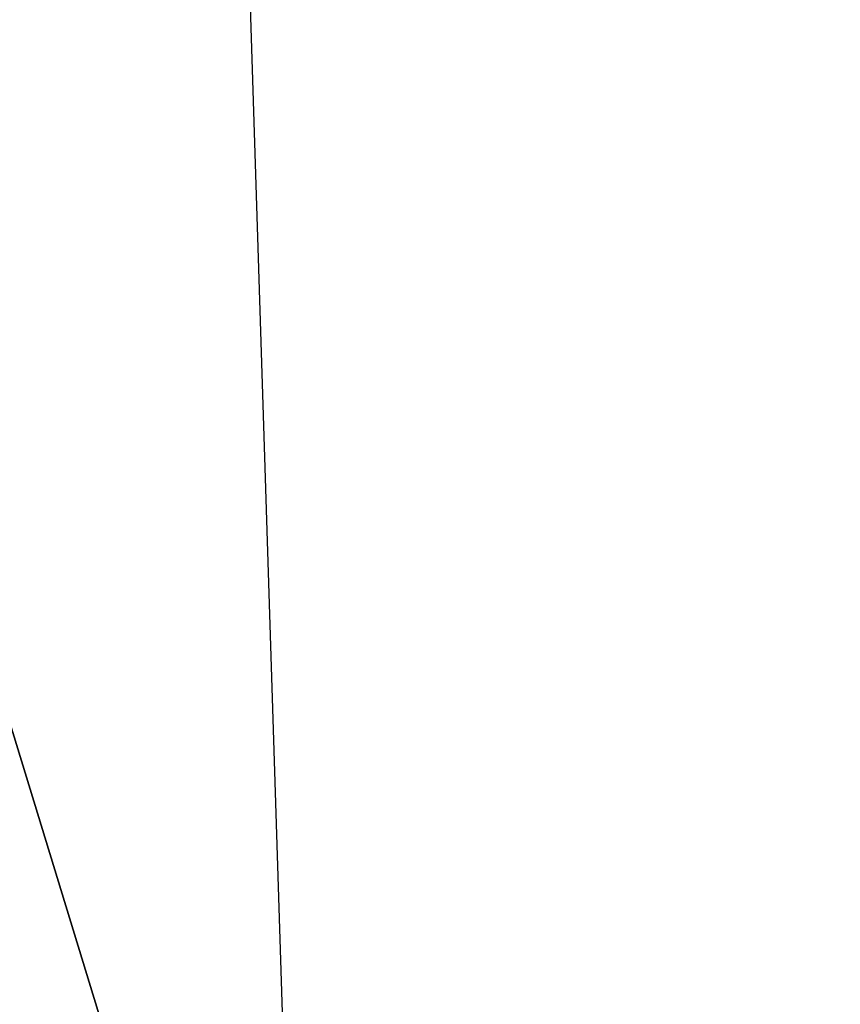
# Model space of a CAD drawing. Header units: millimetres. Extents: x -25 to 235, y -115 to 136.
# Tile 163 of 256: x 2.59049 to 2.59777, y 106.42753 to 106.43627. Entities that reach past the tile are written whole.
import ezdxf

# ---------------------------------------------------------------- set-up
doc = ezdxf.new("R2010")
doc.units = ezdxf.units.MM
doc.header["$LTSCALE"] = 81.481481
for name, color, linetype in [('205', 7, 'CONTINUOUS'), ('206', 7, 'CONTINUOUS'), ('207', 7, 'CONTINUOUS'), ('214', 7, 'CONTINUOUS'), ('223', 7, 'CONTINUOUS'), ('225', 7, 'CONTINUOUS'), ('242', 7, 'CONTINUOUS'), ('246', 7, 'CONTINUOUS'), ('247', 7, 'CONTINUOUS'), ('64', 7, 'CONTINUOUS')]:
    doc.layers.add(name, color=color, linetype=linetype)

msp = doc.modelspace()

# ---------------------------------------------------------------- linework, layer by layer
at = {"layer": '205', "linetype": 'CONTINUOUS'}
msp.add_3dface([(2.9674817, 106.6316455, 6.4875785), (2.6216938, 106.4199006, 6.62), (2.5924582, 106.5155257, 6.6210592), (2.9674817, 106.6316455, 6.4875785)], dxfattribs=at)
at = {"layer": '206', "linetype": 'CONTINUOUS'}
for points in [[(2.5897294, 106.5244512, 5.6719074), (2.5930086, 106.4215026, 5.6059481), (2.5637704, 106.5171285, 5.6068428), (2.5897294, 106.5244512, 5.6719074)], [(2.5930086, 106.4215026, 5.6059481), (2.5307433, 106.4027183, 5.579), (2.5637704, 106.5171285, 5.6068428), (2.5930086, 106.4215026, 5.6059481)]]:
    msp.add_3dface(points, dxfattribs=at)
at = {"layer": '207', "linetype": 'CONTINUOUS'}
for points in [[(2.6189654, 106.4288246, 5.671), (2.5897294, 106.5244512, 5.6719074), (2.5910412, 106.5201607, 6.1464851), (2.6189654, 106.4288246, 5.671)], [(2.6202769, 106.4245349, 6.1455018), (2.6189654, 106.4288246, 5.671), (2.5910412, 106.5201607, 6.1464851), (2.6202769, 106.4245349, 6.1455018)], [(2.5924582, 106.5155257, 6.6210592), (2.6202769, 106.4245349, 6.1455018), (2.5910412, 106.5201607, 6.1464851), (2.5924582, 106.5155257, 6.6210592)], [(2.6216938, 106.4199006, 6.62), (2.6202769, 106.4245349, 6.1455018), (2.5924582, 106.5155257, 6.6210592), (2.6216938, 106.4199006, 6.62)]]:
    msp.add_3dface(points, dxfattribs=at)
at = {"layer": '214', "linetype": 'CONTINUOUS'}
msp.add_3dface([(2.7247265, 106.4303702, 8.3043493), (2.3109594, 106.3042854, 8.2743233), (2.2817635, 106.3999192, 8.2756599), (2.7247265, 106.4303702, 8.3043493)], dxfattribs=at)
at = {"layer": '223', "linetype": 'CONTINUOUS'}
for points in [[(2.4987897, 106.5233191, -0.5330091), (2.5280475, 106.427695, -0.5328985), (2.7700451, 106.6063776, -0.3629644), (2.4987897, 106.5233191, -0.5330091)], [(2.5280475, 106.427695, -0.5328985), (2.7992915, 106.51075, -0.3629048), (2.7700451, 106.6063776, -0.3629644), (2.5280475, 106.427695, -0.5328985)]]:
    msp.add_3dface(points, dxfattribs=at)
at = {"layer": '225', "linetype": 'CONTINUOUS'}
msp.add_3dface([(2.553526, 106.4342289, -1.336), (2.8719754, 106.5315887, -1.336), (2.5242889, 106.5298592, -1.3362138), (2.553526, 106.4342289, -1.336)], dxfattribs=at)
at = {"layer": '242', "linetype": 'CONTINUOUS'}
msp.add_3dface([(2.3745909, 106.4332444, -7.9104251), (2.9842656, 106.5144181, -7.9590068), (2.9550455, 106.6100453, -7.9602861), (2.3745909, 106.4332444, -7.9104251)], dxfattribs=at)
at = {"layer": '246', "linetype": 'CONTINUOUS'}
msp.add_3dface([(2.7243141, 106.4317721, -8.1936525), (2.3107723, 106.3049273, -8.2236738), (2.2815763, 106.4005615, -8.2249769), (2.7243141, 106.4317721, -8.1936525)], dxfattribs=at)
at = {"layer": '247', "color": 7, "linetype": 'CONTINUOUS', "true_color": 0x282828}
msp.add_3dface([(2.3916342, 106.4541277, 6.6210592), (2.0196328, 106.3389744, 6.748129), (2.5924582, 106.5155257, 6.6210592), (2.3916342, 106.4541277, 6.6210592)], dxfattribs=at)
at = {"layer": '64', "linetype": 'CONTINUOUS'}
for points in [[(98.9264588, 135.8842408, 4.3243456), (2.5930086, 106.4215026, 5.6059481), (3.0534883, 106.5620733, 5.6285081), (98.9264588, 135.8842408, 4.3243456)], [(2.5930086, 106.4215026, 5.6059481), (2.6189654, 106.4288246, 5.671), (3.0534883, 106.5620733, 5.6285081), (2.5930086, 106.4215026, 5.6059481)], [(2.5602246, 106.4369058, -1.0164662), (2.8719754, 106.5315887, -1.336), (2.553526, 106.4342289, -1.336), (2.5602246, 106.4369058, -1.0164662)]]:
    msp.add_3dface(points, dxfattribs=at)

doc.saveas('drawing.dxf')
